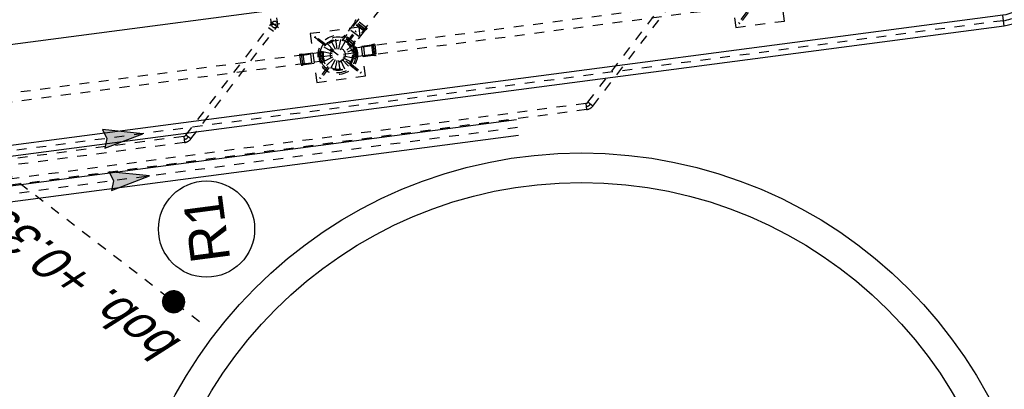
# Model space of a CAD drawing. Header units: metres. Extents: x 118052 to 118564, y 454784 to 455719.
# Tile 141 of 160: x 118532.81 to 118542.8, y 455286.79 to 455290.54. Entities that reach past the tile are written whole.
import ezdxf
from ezdxf.enums import TextEntityAlignment as Align

# ---------------------------------------------------------------- set-up
doc = ezdxf.new("R2010")
doc.units = ezdxf.units.M
doc.header["$LTSCALE"] = 0.5
doc.linetypes.add('Tauw_HIDDEN3', pattern=[2.8, 2, -0.8])
doc.linetypes.add('Tauw_L_Center2', pattern=[6.499, 4, -0.833, 0.833, -0.833])
for name, color, linetype in [('Koningsstal VIEUWPORT', 254, 'Continuous'), ('ME_N_A_EB00----kunstof-put~-_-----', 135, 'Continuous'), ('ME_N_H_EB00X---ALG_Stramien~-_-----', 135, 'Tauw_HIDDEN3'), ('ZU_N_-_AL999---LW_pvc160_vbr11__18_^200~N_-----', 7, 'Continuous'), ('ZU_N_-_AL999---LW_pvc160_vbr11__20_^200~M_-----', 7, 'Continuous'), ('ZU_N_-_EL999---LL_PE-110_pgr17~H_-----', 2, 'Tauw_L_Center2'), ('ZU_N_-_EL999---LL_PE-110_pgr17~W_-----', 15, 'Continuous'), ('ZU_N_-_EL999---LSSpvc160_pgr34~H_-----', 2, 'Tauw_L_Center2'), ('ZU_N_-_EL999---LSSpvc160_pgr34~W_-----', 8, 'Continuous'), ('ZU_N_-_EL999---LW_pvc160_vbr11~H_-----', 2, 'Tauw_L_Center2'), ('ZU_N_-_ML999---LL_PE-110_pgr17~-_-----', 7, 'Tauw_L_Center2'), ('ZU_N_-_ML999---LS_pvc160_pgr34~-_-----', 7, 'Tauw_L_Center2'), ('ZU_N_-_ML999---LW_pvc160_vbr11__20_^200~M_-----', 7, 'Continuous'), ('ZU_N_D_EB00--E-BETON~-_-----', 7, 'Continuous')]:
    doc.layers.add(name, color=color, linetype=linetype)
doc.styles.add('tcb_isocp', font='tcb_isocp.shx')

# ---------------------------------------------------------------- blocks, each defined once
blk = doc.blocks.new('zustrmr')
at = {"color": 0}
blk.add_line((1, 0.24), (0, 0), dxfattribs=at)
for p, q in [((0, 0), (1, -0.24)), ((0.92, 0), (1, 0.24)), ((1, -0.24), (0.92, 0))]:
    blk.add_line(p, q)
for points in [[(0, 0), (1, 0.24), (0.92, 0)], [(0, 0), (1, -0.24), (0.92, 0)]]:
    blk.add_solid(points, dxfattribs=at)
blk = doc.blocks.new('Leidingen')
at = {"layer": 'ME_N_A_EB00----kunstof-put~-_-----'}
blk.add_line((-189121.5, -13635), (-189121.5, -30635), dxfattribs=at)
at = {"layer": 'ME_N_H_EB00X---ALG_Stramien~-_-----'}
for p, q in [((-190541.9, -26283.4), (-190541.9, -11849.3)), ((-190478.9, -26283.4), (-190478.9, -11849.3)), ((-190341.9, -22183.4), (-190341.9, -11837.7)), ((-190278.9, -22183.4), (-190278.9, -11840.5)), ((-189705.4, -23705.2), (-189705.4, -19686.6)), ((-189615.4, -23705.2), (-189615.4, -19686.6)), ((-190278.9, -22183.4), (-190341.9, -22183.4)), ((-190314.3, -22250.2), (-190269.7, -22205.6)), ((-190269.7, -22205.6), (-189249.3, -23226.1)), ((-190314.3, -22250.2), (-189293.8, -23270.6)), ((-189293.8, -23181.5), (-189338.4, -23226.1)), ((-189235.1, -23212), (-189307.9, -23284.8)), ((-189271.5, -23299.8), (-189271.5, -23196.9)), ((-189271.5, -23216.9), (-189208.5, -23216.9)), ((-189271.5, -23279.9), (-189208.5, -23279.9)), ((-189717.9, -23462.5), (-189716.4, -23460.9)), ((-189717.9, -23462.5), (-189717.9, -23476.7)), ((-189717.9, -23476.7), (-189716.4, -23478.3)), ((-189602.9, -23476.7), (-189717.9, -23476.7)), ((-189604.5, -23460.9), (-189716.4, -23460.9)), ((-189604.5, -23478.3), (-189716.4, -23478.3)), ((-189714.8, -23478.3), (-189714.8, -23492.6)), ((-189714.8, -23492.6), (-189713.2, -23494.2)), ((-189606.1, -23492.6), (-189714.8, -23492.6)), ((-189713.2, -23494.2), (-189713.2, -23652.6)), ((-189607.7, -23494.2), (-189713.2, -23494.2)), ((-189705.4, -23460.9), (-189705.4, -23685.9)), ((-189615.4, -23460.9), (-189615.4, -23685.9)), ((-189606.1, -23492.6), (-189607.7, -23494.2)), ((-189607.7, -23494.2), (-189607.7, -23652.6)), ((-189606.1, -23478.3), (-189606.1, -23492.6)), ((-189604.5, -23460.9), (-189602.9, -23462.5)), ((-189602.9, -23476.7), (-189604.5, -23478.3)), ((-189602.9, -23462.5), (-189602.9, -23476.7)), ((-189777.1, -23740.1), (-189876.2, -23641)), ((-189448.9, -23634.6), (-189872, -24057.7)), ((-189766.5, -23729.4), (-189865.5, -23630.4)), ((-189705.4, -23573.4), (-189615.4, -23573.4)), ((-189554.4, -23729.4), (-189456.8, -23631.9)), ((-189695.2, -23798.1), (-189754.5, -23716.4)), ((-189717.9, -23670), (-189716.4, -23668.4)), ((-189717.9, -23670), (-189717.9, -23684.3)), ((-189602.9, -23670), (-189717.9, -23670)), ((-189717.9, -23684.3), (-189716.4, -23685.9)), ((-189604.5, -23668.4), (-189716.4, -23668.4)), ((-189604.5, -23685.9), (-189716.4, -23685.9)), ((-189714.8, -23654.2), (-189713.2, -23652.6)), ((-189714.8, -23654.2), (-189714.8, -23668.4)), ((-189606.1, -23654.2), (-189714.8, -23654.2)), ((-189607.7, -23652.6), (-189713.2, -23652.6)), ((-189678.7, -23789.7), (-189709.9, -23693.7)), ((-189660.4, -23786.8), (-189660.4, -23685.9)), ((-189660.4, -23786.8), (-189660.4, -23685.9)), ((-189642.2, -23789.7), (-189611, -23693.7)), ((-189625.7, -23798.1), (-189566.4, -23716.4)), ((-189606.1, -23654.2), (-189607.7, -23652.6)), ((-189606.1, -23654.2), (-189606.1, -23668.4)), ((-189602.9, -23670), (-189604.5, -23668.4)), ((-189602.9, -23684.3), (-189604.5, -23685.9)), ((-189602.9, -23670), (-189602.9, -23684.3)), ((-189543.8, -23740.1), (-189446.2, -23642.5)), ((-189716.6, -23827.6), (-189812.6, -23796.4)), ((-189708.2, -23811.2), (-189789.9, -23751.8)), ((-189612.6, -23811.2), (-189531, -23751.8)), ((-189604.2, -23827.6), (-189508.3, -23796.4)), ((-189719.5, -23845.9), (-189820.4, -23845.9)), ((-189716.6, -23864.1), (-189812.6, -23895.3)), ((-189708.2, -23880.6), (-189789.9, -23939.9)), ((-189695.2, -23893.7), (-189754.5, -23975.3)), ((-189678.7, -23902.1), (-189709.9, -23998.1)), ((-189660.4, -23905), (-189660.4, -24005.9)), ((-189660.4, -23905), (-189660.4, -24005.9)), ((-189612.6, -23880.6), (-189531, -23939.9)), ((-189604.2, -23864.1), (-189508.3, -23895.3)), ((-189601.4, -23845.9), (-189500.4, -23845.9)), ((-189595.4, -24007.4), (-189499.2, -23911.1)), ((-189583.1, -24022.4), (-189484.2, -23923.4)), ((-189580.4, -24022.4), (-189484.2, -23926.1)), ((-189566.8, -24033.3), (-189473.2, -23939.8)), ((-189564, -24033.3), (-189473.2, -23942.5)), ((-189182.6, -24246.1), (-189524.7, -23904.1)), ((-189496.4, -23911.1), (-189499.2, -23911.1)), ((-189484.2, -23923.4), (-189496.4, -23911.1)), ((-189473.2, -23939.8), (-189485.5, -23927.5)), ((-189484.2, -23923.4), (-189484.2, -23926.1)), ((-189473.2, -23939.8), (-189473.2, -23942.5)), ((-189364.4, -24051.3), (-189473.2, -23942.5)), ((-189777.1, -23952.2), (-189874.7, -24049.7)), ((-189766.5, -23962.8), (-189864.1, -24060.3)), ((-189717.9, -24007.5), (-189716.4, -24005.9)), ((-189717.9, -24021.7), (-189717.9, -24007.5)), ((-189717.9, -24021.7), (-189716.4, -24023.3)), ((-189602.9, -24021.7), (-189717.9, -24021.7)), ((-189604.5, -24005.9), (-189716.4, -24005.9)), ((-189604.5, -24023.3), (-189716.4, -24023.3)), ((-189714.8, -24037.6), (-189714.8, -24023.3)), ((-189714.8, -24037.6), (-189713.2, -24039.2)), ((-189606.1, -24037.6), (-189714.8, -24037.6)), ((-189713.2, -24197.6), (-189713.2, -24039.2)), ((-189607.7, -24039.2), (-189713.2, -24039.2)), ((-189705.4, -27760.9), (-189705.4, -23986.6)), ((-189705.4, -24230.9), (-189705.4, -24005.9)), ((-189642.2, -23952.1), (-189611, -24048.1)), ((-189625.7, -23943.7), (-189566.4, -24025.3)), ((-189615.4, -27760.9), (-189615.4, -23986.6)), ((-189615.4, -24230.9), (-189615.4, -24005.9)), ((-189606.1, -24037.6), (-189607.7, -24039.2)), ((-189607.7, -24197.6), (-189607.7, -24039.2)), ((-189606.1, -24037.6), (-189606.1, -24023.3)), ((-189602.9, -24007.5), (-189604.5, -24005.9)), ((-189602.9, -24021.7), (-189604.5, -24023.3)), ((-189602.9, -24021.7), (-189602.9, -24007.5)), ((-189260.4, -24323.9), (-189602.6, -23981.8)), ((-189595.4, -24010.1), (-189595.4, -24007.4)), ((-189583.1, -24022.4), (-189595.4, -24010.1)), ((-189583.1, -24022.4), (-189580.4, -24022.4)), ((-189566.8, -24033.3), (-189579, -24021)), ((-189566.8, -24033.3), (-189564, -24033.3)), ((-189455.2, -24142.1), (-189564, -24033.3)), ((-189554.4, -23962.8), (-189455.3, -24061.8)), ((-189543.8, -23952.2), (-189444.7, -24051.2)), ((-189503.1, -24081.2), (-189425.3, -24003.4)), ((-189705.4, -24118.4), (-189615.4, -24118.4)), ((-189455.2, -24142.1), (-189364.4, -24051.3)), ((-189455.2, -24144.9), (-189361.7, -24051.3)), ((-189455.2, -24144.9), (-189455.2, -24142.1)), ((-189444.3, -24161.3), (-189345.3, -24062.3)), ((-189444.3, -24158.5), (-189348, -24062.3)), ((-189429.3, -24173.6), (-189333, -24077.3)), ((-189361.7, -24051.3), (-189364.4, -24051.3)), ((-189349.4, -24063.6), (-189361.7, -24051.3)), ((-189345.3, -24062.3), (-189348, -24062.3)), ((-189333, -24074.6), (-189345.3, -24062.3)), ((-189333, -24074.6), (-189333, -24077.3)), ((-189717.9, -24215), (-189716.4, -24213.4)), ((-189717.9, -24229.3), (-189717.9, -24215)), ((-189602.9, -24215), (-189717.9, -24215)), ((-189717.9, -24229.3), (-189716.4, -24230.9)), ((-189604.5, -24213.4), (-189716.4, -24213.4)), ((-189604.5, -24230.9), (-189716.4, -24230.9)), ((-189714.8, -24199.2), (-189713.2, -24197.6)), ((-189714.8, -24213.4), (-189714.8, -24199.2)), ((-189606.1, -24199.2), (-189714.8, -24199.2)), ((-189607.7, -24197.6), (-189713.2, -24197.6)), ((-189606.1, -24199.2), (-189607.7, -24197.6)), ((-189606.1, -24213.4), (-189606.1, -24199.2)), ((-189602.9, -24215), (-189604.5, -24213.4)), ((-189604.5, -24230.9), (-189602.9, -24229.3)), ((-189602.9, -24229.3), (-189602.9, -24215)), ((-189442.9, -24157.2), (-189455.2, -24144.9)), ((-189444.3, -24161.3), (-189444.3, -24158.5)), ((-189432, -24173.6), (-189444.3, -24161.3)), ((-189429.3, -24173.6), (-189432, -24173.6)), ((-190478.9, -26283.4), (-190541.9, -26283.4)), ((-190514.3, -26350.2), (-190469.7, -26305.6)), ((-190469.7, -26305.6), (-189249.3, -27526.1)), ((-190514.3, -26350.2), (-189293.8, -27570.6)), ((-189777.1, -28040.1), (-189876.2, -27941)), ((-189766.5, -28029.4), (-189865.5, -27930.4))]:
    blk.add_line(p, q, dxfattribs=at)
for points in [[(-189410.4, -24095.9), (-189410.4, -23595.9), (-189910.4, -23595.9), (-189910.4, -24095.9)], [(-189410.4, -28395.9), (-189410.4, -27895.9), (-189910.4, -27895.9), (-189910.4, -28395.9)]]:
    blk.add_lwpolyline(points, close=True, dxfattribs=at)
for radius in [200, 182.5, 160, 157.5, 157.5, 147.7, 75]:
    blk.add_circle((-189660.4, -23845.9), radius, dxfattribs=at)
for centre, radius, start, end in [((-190247.4, -22183.4), 94.5, 180, 225), ((-190247.4, -22183.4), 63, 180, 225), ((-190247.4, -22183.4), 31.5, 180, 225), ((-189271.5, -23248.4), 31.5, 90, 270), ((-189271.5, -23248.4), 31.5, 270, 90), ((-189660.4, -23845.9), 297.5, 133.58619, 136.47536), ((-189661.7, -23847.6), 297.5, 43.58619, 46.47536), ((-189658.9, -23844.8), 297.5, 223.52463, 226.4138), ((-189660.2, -23846.1), 297.5, 313.52464, 316.41381), ((-190447.4, -26283.4), 94.5, 180, 225), ((-190447.4, -26283.4), 63, 180, 225), ((-190447.4, -26283.4), 31.5, 180, 225), ((-189660.4, -28145.9), 297.5, 133.58619, 136.47536)]:
    blk.add_arc(centre, radius, start, end, dxfattribs=at)
at = {"layer": 'ZU_N_-_EL999---LL_PE-110_pgr17~H_-----'}
blk.add_lwpolyline([(-183781.8, -30989.7), (-189811.5, -30990.3, -0.4142136), (-190196.6, -30605.3), (-190197.8, -17380.6, 0.1993102), (-190311, -17107.9), (-198624, -8821.9, 0.1986671), (-198896.1, -8709.6), (-205952.2, -8714.4, -0.4140063), (-206337.5, -8329.9), (-206339.7, -6716.3)], format="xyb", dxfattribs=at)
at = {"layer": 'ZU_N_-_EL999---LL_PE-110_pgr17~W_-----', "linetype": 'Continuous'}
blk.add_line((-190251.6, -30605.3), (-190141.6, -30605.3), dxfattribs=at)
at = {"layer": 'ZU_N_-_EL999---LL_PE-110_pgr17~W_-----'}
for points in [[(-183722.9, -31044.7), (-189811.5, -31045.3, -0.4142136), (-190251.6, -30605.3), (-190252.8, -17380.6, 0.1993102), (-190349.9, -17146.9), (-198662.9, -8860.9, 0.1986671), (-198896, -8764.6), (-205952.2, -8769.4, -0.4140063), (-206392.5, -8330), (-206394.7, -6716.4)], [(-183722.9, -30934.7), (-189811.5, -30935.3, -0.4142136), (-190141.6, -30605.3), (-190142.8, -17380.6, 0.1993102), (-190272.2, -17069), (-198585.2, -8783, 0.1986671), (-198896.1, -8654.6), (-205952.2, -8659.4, -0.4140063), (-206282.5, -8329.9), (-206284.7, -6716.2)]]:
    blk.add_lwpolyline(points, format="xyb", dxfattribs=at)
at = {"layer": 'ZU_N_-_EL999---LSSpvc160_pgr34~H_-----'}
blk.add_lwpolyline([(-190632.3, -25562.3), (-190632.9, -16405.8, 0.1990732), (-190797.2, -16009.6), (-196629.3, -10185.4, -0.1989124), (-196793.6, -9789.6), (-196795.8, -6573.8)], format="xyb", dxfattribs=at)
at = {"layer": 'ZU_N_-_EL999---LSSpvc160_pgr34~W_-----'}
for points in [[(-190712.3, -25562.3), (-190712.9, -16405.8, 0.1990732), (-190853.7, -16066.2), (-196685.8, -10242, -0.1989124), (-196873.6, -9789.6), (-196875.8, -6573.8)], [(-190552.3, -25562.3), (-190552.9, -16405.8, 0.1990732), (-190740.6, -15953), (-196572.8, -10128.8, -0.1989124), (-196713.6, -9789.5), (-196715.8, -6573.7)]]:
    blk.add_lwpolyline(points, format="xyb", dxfattribs=at)
at = {"layer": 'ZU_N_-_EL999---LW_pvc160_vbr11~H_-----', "flags": 128}
blk.add_lwpolyline([(-192167.7, -22097.6), (-189931.8, -19861.4), (-189932.5, -12745.7), (-182104.6, -12745.4), (-182104.6, 2800.7), (-180342, 4555.2), (-180347.1, 9902.4)], dxfattribs=at)
at = {"layer": 'ZU_N_-_ML999---LW_pvc160_vbr11__20_^200~M_-----'}
blk.add_lwpolyline([(-191932.4, -21862.3, 0, 0, 0), (-192033.3, -21797.4, 0, 91.8, 0), (-192025.6, -21802.3, 91.8, 169.7, 0), (-192003.8, -21816.4, 169.7, 221.7, 0), (-191971, -21837.4, 221.7, 240, 0), (-191932.4, -21862.3, 240, 221.7, 0), (-191893.8, -21887.1, 221.7, 169.7, 0), (-191861, -21908.1, 169.7, 91.8, 0), (-191839.1, -21922.2, 91.8, 0, 0), (-191831.4, -21927.1, 0, 0, 0), (-191932.4, -21862.3, 0, 0, 0), (-191658.6, -22032.7, 0, 0, 0)], format="xyseb", dxfattribs=at)
blk.add_circle((-191243.4, -22291.1), 489.1, dxfattribs=at)
at = {"layer": 'ZU_N_D_EB00--E-BETON~-_-----'}
for radius in [4700, 4400]:
    blk.add_circle((-195632.3, -25562.7), radius, dxfattribs=at)
at = {"layer": 'ZU_N_-_ML999---LL_PE-110_pgr17~-_-----', "xscale": 399.9999999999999, "yscale": 399.9999999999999, "zscale": 399.9999999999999, "rotation": 90.00544254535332}
blk.add_blockref('zustrmr', (-190197.4, -21772.7), dxfattribs=at)
at = {"layer": 'ZU_N_-_ML999---LS_pvc160_pgr34~-_-----', "xscale": 399.9999999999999, "yscale": 399.9999999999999, "zscale": 399.9999999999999, "rotation": 90.0036033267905}
blk.add_blockref('zustrmr', (-190632.5, -21784.3), dxfattribs=at)
at = {"layer": 'ZU_N_-_AL999---LW_pvc160_vbr11__18_^200~N_-----', "style": 'tcb_isocp', "oblique": 20.00024}
blk.add_text('bob. +0.390', height=360, rotation=45.0036, dxfattribs=at).set_placement((-192354, -21907.3))
at = {"layer": 'ZU_N_-_AL999---LW_pvc160_vbr11__20_^200~M_-----', "style": 'tcb_isocp'}
blk.add_text('R1', height=400, dxfattribs=at).set_placement((-191243.4, -22291.1), align=Align.MIDDLE)

msp = doc.modelspace()

# ---------------------------------------------------------------- block references
at = {"layer": 'Koningsstal VIEUWPORT', "color": 6, "xscale": 0.0009975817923, "yscale": 0.0009975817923, "zscale": 0.0009975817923, "rotation": 97.46987594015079}
msp.add_blockref('Leidingen', (118487.852, 455474.6886), dxfattribs=at)

doc.saveas('drawing.dxf')
